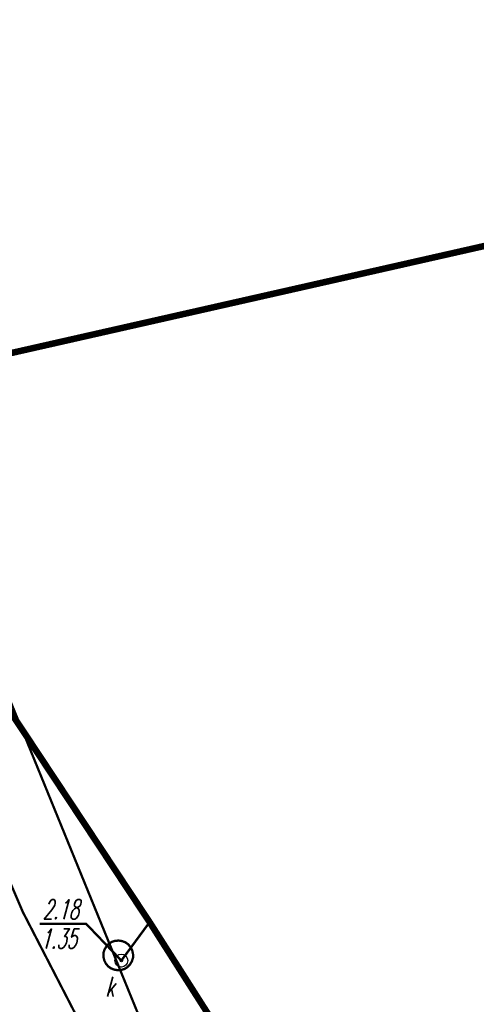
# Model space of a CAD drawing. Extents: x 6425777 to 6426103, y 6050596 to 6051176.
# Tile 33 of 72: x 6425898 to 6425916, y 6050805 to 6050842. Entities that reach past the tile are written whole.
import ezdxf

# ---------------------------------------------------------------- set-up
doc = ezdxf.new("R2010")
doc.units = 0
doc.header["$MEASUREMENT"] = 0
doc.linetypes.add('GUZ', pattern=[1.5, 1, -0.5])
doc.linetypes.add('KOR', pattern=[4, 3, -1])
doc.layers.get('0').update_dxf_attribs({"linetype": 'CONTINUOUS'})
for name, color, linetype in [('218_kontur_uzytku_gruntowego', 96, 'GUZ'), ('219_dzialka_ewidencyjna', 7, 'CONTINUOUS'), ('312_budynek_ewidencyjny', 7, 'CONTINUOUS'), ('GEO_KOM_obszar_utwardzony', 7, 'KOR'), ('komora_podziemna___przewod_kanalizacyjny__powierzchnia_', 36, 'CONTINUOUS'), ('przewod_kanalizacyjny__linia_', 36, 'CONTINUOUS'), ('punkt_o_okreslonej_wysokosci__siec_kanalizacyjna_', 36, 'CONTINUOUS'), ('punkt_o_okreslonej_wysokosci__siec_kanalizacyjna__Atr2', 36, 'CONTINUOUS'), ('punkt_o_okreslonej_wysokosci__siec_kanalizacyjna__Atr3', 36, 'CONTINUOUS'), ('wlaz_okragly___siec_kanalizacyjna__punkt_', 7, 'CONTINUOUS'), ('wlaz_okragly___siec_kanalizacyjna__punkt__Atr17', 7, 'CONTINUOUS')]:
    doc.layers.add(name, color=color, linetype=linetype)
doc.styles.get("Standard").update_dxf_attribs({"font": 'simplex.shx', "width": 0.85})

# ---------------------------------------------------------------- blocks, each defined once
blk = doc.blocks.new('801')
at = {"color": 0, "linetype": 'Continuous'}
blk.add_circle((0, 0), 0.1, dxfattribs=at)

msp = doc.modelspace()

# ---------------------------------------------------------------- linework, layer by layer
for p in [(6425898.101, 6050808.104), (6425901.9, 6050806.23)]:
    msp.add_point(p)
at = {"color": 7}
msp.add_point((6425902.99, 6050807.71), dxfattribs=at)
at = {"layer": '218_kontur_uzytku_gruntowego', "linetype": 'GUZ', "const_width": 0.09}
msp.add_lwpolyline([(6425903.19, 6050802.6), (6425893.29, 6050826.83)], dxfattribs=at)
at = {"layer": '219_dzialka_ewidencyjna', "linetype": 'Continuous', "const_width": 0.09}
msp.add_lwpolyline([(6425903.19, 6050802.6), (6425893.29, 6050826.83)], dxfattribs=at)
at = {"layer": '312_budynek_ewidencyjny', "linetype": 'Continuous', "const_width": 0.25}
for points in [[(6425895.99, 6050829.25), (6425919.35, 6050834.53)], [(6425902.99, 6050807.71), (6425895.49, 6050819.03)], [(6425922.74, 6050776.74), (6425902.99, 6050807.71)]]:
    msp.add_lwpolyline(points, dxfattribs=at)
at = {"layer": 'GEO_KOM_obszar_utwardzony', "linetype": 'KOR', "const_width": 0.09}
msp.add_lwpolyline([(6425897.815, 6050795.427), (6425892.531, 6050805), (6425887.711, 6050815.499), (6425883.158, 6050827.246), (6425879.965, 6050839.59), (6425877.399, 6050854.374), (6425876.005, 6050867.595), (6425880.549, 6050868.254), (6425883.485, 6050855.778), (6425887.1, 6050841.14), (6425890.082, 6050829.288), (6425893.941, 6050817.799), (6425898.101, 6050808.104), (6425903.117, 6050798.397)], dxfattribs=at)
msp.add_lwpolyline([(6425880.549, 6050868.254), (6425882.89, 6050866.59), (6425892.22, 6050827.71), (6425894.04, 6050823.11), (6425895.49, 6050819.03), (6425902.99, 6050807.71), (6425911.529, 6050794.328), (6425911.218, 6050787.077), (6425910.556, 6050786.698), (6425903.117, 6050798.397), (6425898.101, 6050808.104), (6425893.941, 6050817.799), (6425890.082, 6050829.288), (6425887.1, 6050841.14), (6425883.485, 6050855.778)], close=True, dxfattribs=at)
at = {"layer": 'komora_podziemna___przewod_kanalizacyjny__powierzchnia_', "linetype": 'Continuous', "const_width": 0.09}
msp.add_lwpolyline([(6425901.9, 6050805.87), (6425902.03, 6050805.91), (6425902.15, 6050805.99), (6425902.24, 6050806.09), (6425902.31, 6050806.21), (6425902.35, 6050806.34), (6425902.35, 6050806.48), (6425902.32, 6050806.62), (6425902.26, 6050806.74), (6425902.17, 6050806.85), (6425902.06, 6050806.93), (6425901.93, 6050806.98), (6425901.8, 6050807), (6425901.66, 6050806.99), (6425901.53, 6050806.95), (6425901.41, 6050806.87), (6425901.32, 6050806.77), (6425901.25, 6050806.65), (6425901.21, 6050806.52), (6425901.21, 6050806.38), (6425901.24, 6050806.24), (6425901.3, 6050806.12), (6425901.39, 6050806.01), (6425901.5, 6050805.93), (6425901.63, 6050805.88), (6425901.76, 6050805.86)], close=True, dxfattribs=at)
at = {"layer": 'przewod_kanalizacyjny__linia_', "linetype": 'Continuous', "const_width": 0.09}
msp.add_lwpolyline([(6425901.9, 6050806.23), (6425902.99, 6050807.71)], dxfattribs=at)
at = {"layer": 'punkt_o_okreslonej_wysokosci__siec_kanalizacyjna_', "color": 34}
msp.add_point((6425901.9, 6050806.23), dxfattribs=at)
at = {"layer": 'punkt_o_okreslonej_wysokosci__siec_kanalizacyjna__Atr2', "linetype": 'Continuous', "const_width": 0.09}
msp.add_lwpolyline([(6425901.9, 6050806.23), (6425900.548, 6050807.64), (6425898.746, 6050807.64)], dxfattribs=at)
at = {"layer": 'wlaz_okragly___siec_kanalizacyjna__punkt_', "linetype": 'Continuous'}
msp.add_circle((6425901.9, 6050806.23), 0.25, dxfattribs=at)

# ---------------------------------------------------------------- block references
at = {"layer": 'punkt_o_okreslonej_wysokosci__siec_kanalizacyjna_', "color": 34, "linetype": 'Continuous', "xscale": 0.5, "yscale": 0.5, "zscale": 0.5}
msp.add_blockref('801', (6425901.9, 6050806.23), dxfattribs=at)

# ---------------------------------------------------------------- texts
at = {"layer": 'punkt_o_okreslonej_wysokosci__siec_kanalizacyjna__Atr2', "oblique": 15, "width": 0.62}
msp.add_text('2.18', height=0.75, dxfattribs=at).set_placement((6425898.869, 6050807.831))
at = {"layer": 'punkt_o_okreslonej_wysokosci__siec_kanalizacyjna__Atr3', "oblique": 15, "width": 0.62}
msp.add_text('1.35', height=0.75, dxfattribs=at).set_placement((6425898.789, 6050806.697))
at = {"layer": 'wlaz_okragly___siec_kanalizacyjna__punkt__Atr17', "oblique": 15, "width": 0.62}
msp.add_text('k', height=0.75, dxfattribs=at).set_placement((6425901.29, 6050804.85))

doc.saveas('drawing.dxf')
